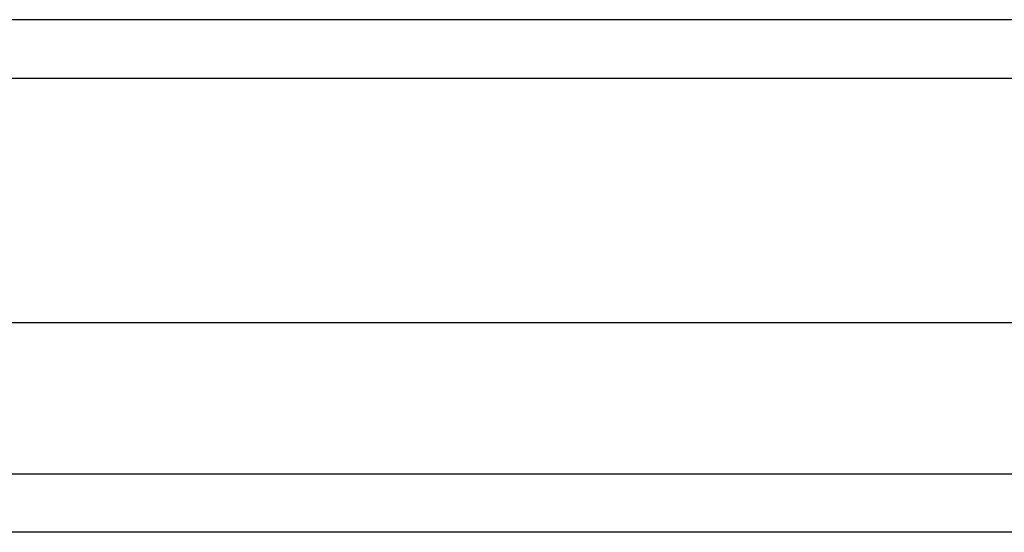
# Model space of a CAD drawing. Header units: inches. Extents: x 16 to 193, y 16 to 114.
# Tile 38 of 87: x 88.001 to 89.663, y 86.887 to 87.753. Entities that reach past the tile are written whole.
import ezdxf

# ---------------------------------------------------------------- set-up
doc = ezdxf.new("R2010")
doc.units = ezdxf.units.IN
doc.header["$MEASUREMENT"] = 0
doc.layers.add('Visible Edges(ANSI)', color=7, linetype='Continuous', lineweight=25)
doc.layers.add('Visible Tangent Edges(ANSI)', color=7, linetype='Continuous', lineweight=25)

msp = doc.modelspace()

# ---------------------------------------------------------------- linework, layer by layer
at = {"layer": 'Visible Edges(ANSI)'}
for p, q in [((115.8141, 87.753), (86.0121, 87.753)), ((86.6218, 87.2412), (115.2045, 87.2412)), ((115.016, 86.8869), (86.8103, 86.8869))]:
    msp.add_line(p, q, dxfattribs=at)
at = {"layer": 'Visible Tangent Edges(ANSI)'}
for p, q in [((86.0121, 87.654), (115.8141, 87.654)), ((86.6803, 86.9859), (115.146, 86.9859))]:
    msp.add_line(p, q, dxfattribs=at)

doc.saveas('drawing.dxf')
